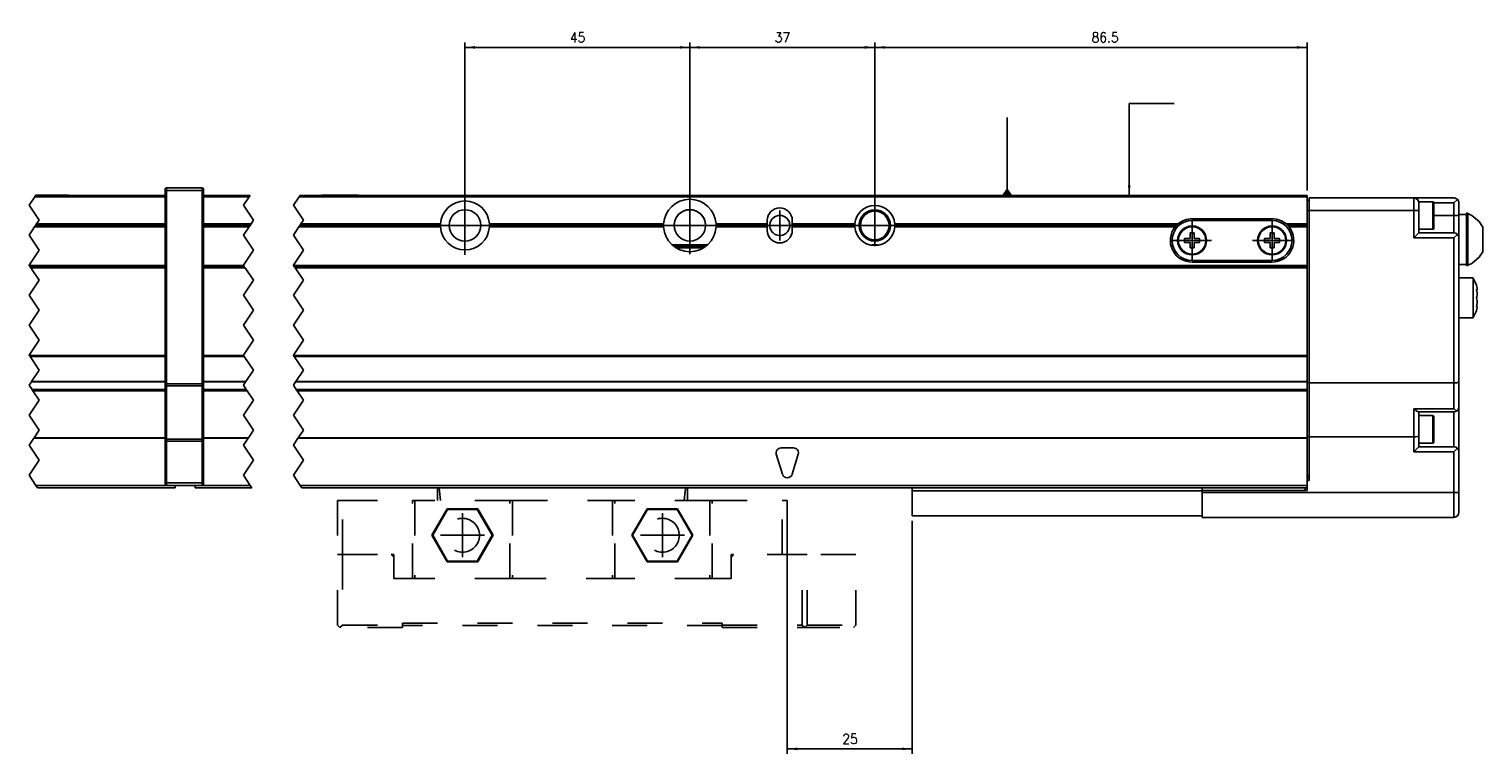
# Model space of a CAD drawing. Header units: inches. Extents: x -381 to 9045, y -418 to 176.
# Tile 11 of 31: x 126 to 417, y -197 to -52. Entities that reach past the tile are written whole.
import ezdxf

# ---------------------------------------------------------------- set-up
doc = ezdxf.new("R2010")
doc.units = ezdxf.units.IN
doc.linetypes.add('DASHED', pattern=[15, 7, -8])
doc.linetypes.add('DOT_CENTER', pattern=[14, 12, -1, 0, -1])
doc.layers.add('1', color=7, linetype='Continuous')
doc.styles.add('CONVERTER_12', font='txt.shx', dxfattribs={"width": 0.9})
doc.dimstyles.new('ME10_DIM_24', dxfattribs={"dimtxt": 2, "dimasz": 2, "dimexe": 1, "dimexo": 1, "dimgap": 1, "dimtad": 1, "dimdsep": 46, "dimtxsty": 'CONVERTER_12', "dimsah": 1, "dimcen": 0.09, "dimclrd": 2, "dimclre": 2, "dimclrt": 2, "dimadec": 0, "dimazin": 0, "dimtfac": 1, "dimtdec": 4, "dimtix": 1, "dimtmove": 0, "dimatfit": 3, "dimfxl": 1, "dimtolj": 1, "dimtzin": 0, "dimarcsym": 0})
doc.dimstyles.new('ME10_DIM_25', dxfattribs={"dimtxt": 2, "dimasz": 2, "dimexe": 1, "dimexo": 1, "dimgap": 1, "dimtad": 1, "dimdsep": 46, "dimtxsty": 'CONVERTER_12', "dimsah": 1, "dimcen": 0.09, "dimclrd": 2, "dimclre": 2, "dimclrt": 2, "dimadec": 0, "dimazin": 0, "dimtfac": 1, "dimtdec": 4, "dimtix": 1, "dimtmove": 0, "dimatfit": 3, "dimfxl": 1, "dimtolj": 1, "dimtzin": 0, "dimarcsym": 0})
doc.dimstyles.new('ME10_DIM_26', dxfattribs={"dimtxt": 2, "dimasz": 2, "dimexe": 1, "dimexo": 1, "dimgap": 1, "dimtad": 1, "dimdsep": 46, "dimtxsty": 'CONVERTER_12', "dimsah": 1, "dimcen": 0.09, "dimclrd": 2, "dimclre": 2, "dimclrt": 2, "dimadec": 0, "dimazin": 0, "dimtfac": 1, "dimtdec": 4, "dimtix": 1, "dimtmove": 0, "dimatfit": 3, "dimfxl": 1, "dimtolj": 1, "dimtzin": 0, "dimarcsym": 0})
doc.dimstyles.new('ME10_DIM_44', dxfattribs={"dimtxt": 2, "dimasz": 2, "dimexe": 1, "dimexo": 1, "dimgap": 1, "dimtad": 1, "dimdsep": 46, "dimtxsty": 'CONVERTER_12', "dimsah": 1, "dimcen": 0.09, "dimclrd": 2, "dimclre": 2, "dimclrt": 2, "dimadec": 0, "dimazin": 0, "dimtfac": 1, "dimtdec": 4, "dimtix": 1, "dimtmove": 0, "dimatfit": 3, "dimfxl": 1, "dimtolj": 1, "dimtzin": 0, "dimarcsym": 0})
doc.dimstyles.get("Standard").update_dxf_attribs({"dimtxt": 0.18, "dimasz": 0.18, "dimexe": 0.18, "dimexo": 0.0625, "dimgap": 0.09, "dimtad": 0, "dimtih": 1, "dimtoh": 1, "dimdec": 4, "dimzin": 0, "dimdsep": 46, "dimtxsty": 'Standard', "dimcen": 0.09, "dimadec": 0, "dimazin": 0, "dimtfac": 1, "dimtdec": 4, "dimtofl": 0, "dimtmove": 0, "dimatfit": 3, "dimfxl": 1, "dimtolj": 1, "dimtzin": 0, "dimarcsym": 0})

# ---------------------------------------------------------------- blocks, each defined once
blk = doc.blocks.new('Modulos_intermedio__FL-14__2_2_2__8', base_point=(126.1, -144.03))
at = {"color": 7, "linetype": 'Continuous'}
for p, q in [((153.31, -84.28), (153.32, -84.21)), ((153.31, -84.28), (153.31, -84.53)), ((153.32, -84.18), (153.35, -84.14)), ((153.32, -84.21), (153.32, -84.18)), ((153.35, -84.14), (153.38, -84.1)), ((153.38, -84.1), (153.42, -84.07)), ((153.42, -84.07), (153.46, -84.04)), ((153.46, -84.04), (153.49, -84.04)), ((153.49, -84.04), (153.56, -84.03)), ((153.56, -84.03), (160.76, -84.03)), ((153.56, -84.03), (153.56, -84.53)), ((160.83, -84.04), (160.76, -84.03)), ((160.76, -84.03), (160.76, -84.53)), ((160.85, -84.04), (160.83, -84.04)), ((160.89, -84.07), (160.85, -84.04)), ((160.93, -84.1), (160.89, -84.07)), ((160.97, -84.14), (160.93, -84.1)), ((160.99, -84.18), (160.97, -84.14)), ((161, -84.21), (160.99, -84.18)), ((161.01, -84.28), (161, -84.21)), ((161.01, -84.28), (161.01, -84.53)), ((127.25, -85.78), (153.31, -85.78)), ((127.41, -85.53), (153.31, -85.53)), ((127.45, -85.48), (130.31, -85.48)), ((130.31, -85.48), (134.01, -85.48)), ((134.06, -85.53), (134.01, -85.48)), ((153.31, -84.53), (153.56, -84.53)), ((153.31, -84.53), (153.31, -123.21)), ((160.76, -84.53), (153.56, -84.53)), ((153.56, -84.53), (153.56, -123.21)), ((161.01, -84.53), (160.76, -84.53)), ((160.76, -84.53), (160.76, -123.21)), ((161.01, -84.53), (161.01, -123.21)), ((153.31, -91.83), (127.21, -91.83)), ((153.31, -91.53), (127.41, -91.53)), ((153.31, -91.23), (127.61, -91.23)), ((126.11, -99.53), (153.31, -99.53)), ((126.28, -99.78), (153.31, -99.78)), ((153.31, -100.03), (126.45, -100.03)), ((126.11, -117.53), (153.31, -117.53)), ((126.28, -117.78), (153.31, -117.78)), ((126.55, -122.82), (153.31, -122.82)), ((126.61, -122.73), (153.31, -122.73)), ((126.68, -124.37), (153.31, -124.37)), ((126.78, -124.53), (153.31, -124.53)), ((126.86, -124.65), (153.31, -124.65)), ((153.31, -123.21), (153.56, -123.21)), ((153.31, -123.21), (153.31, -123.52)), ((153.31, -123.52), (153.32, -123.54)), ((153.31, -123.52), (153.31, -134.19)), ((153.32, -123.54), (153.35, -123.57)), ((153.35, -123.57), (153.38, -123.59)), ((153.38, -123.59), (153.42, -123.6)), ((153.42, -123.6), (153.46, -123.61)), ((153.46, -123.61), (153.49, -123.61)), ((153.49, -123.61), (153.56, -123.62)), ((153.56, -123.21), (153.56, -123.62)), ((153.56, -123.21), (160.76, -123.21)), ((153.56, -123.62), (160.76, -123.62)), ((153.56, -123.62), (153.56, -134.3)), ((161.01, -123.21), (160.76, -123.21)), ((160.76, -123.21), (160.76, -123.62)), ((160.83, -123.61), (160.76, -123.62)), ((160.76, -123.62), (160.76, -134.3)), ((160.85, -123.61), (160.83, -123.61)), ((160.89, -123.6), (160.85, -123.61)), ((160.93, -123.59), (160.89, -123.6)), ((160.97, -123.57), (160.93, -123.59)), ((161, -123.54), (160.97, -123.57)), ((161.01, -123.52), (161, -123.54)), ((161.01, -123.21), (161.01, -123.52)), ((161.01, -123.52), (161.01, -134.19)), ((153.31, -134.11), (127.02, -134.11)), ((153.31, -134.02), (127.08, -134.02)), ((153.31, -134.19), (153.31, -134.71)), ((153.31, -134.19), (153.32, -134.22)), ((153.31, -134.71), (153.31, -143.03)), ((153.31, -134.71), (153.56, -134.71)), ((153.32, -134.22), (153.35, -134.25)), ((153.35, -134.25), (153.38, -134.27)), ((153.38, -134.27), (153.42, -134.28)), ((153.42, -134.28), (153.46, -134.29)), ((153.46, -134.29), (153.49, -134.29)), ((153.49, -134.29), (153.56, -134.3)), ((153.56, -134.3), (153.56, -134.71)), ((160.76, -134.3), (153.56, -134.3)), ((153.56, -134.71), (153.56, -143.03)), ((160.76, -134.71), (153.56, -134.71)), ((160.83, -134.29), (160.76, -134.3)), ((160.76, -134.3), (160.76, -134.71)), ((160.76, -134.71), (160.76, -143.03)), ((161.01, -134.71), (160.76, -134.71)), ((160.85, -134.29), (160.83, -134.29)), ((160.89, -134.28), (160.85, -134.29)), ((160.93, -134.27), (160.89, -134.28)), ((160.97, -134.25), (160.93, -134.27)), ((161, -134.22), (160.97, -134.25)), ((161.01, -134.19), (161, -134.22)), ((161.01, -134.19), (161.01, -134.71)), ((161.01, -134.71), (161.01, -143.03)), ((127.45, -143.53), (153.56, -143.53)), ((127.78, -144.03), (155.31, -144.03)), ((153.31, -143.03), (153.31, -143.28)), ((153.31, -143.03), (153.56, -143.03)), ((153.31, -143.28), (153.32, -143.34)), ((153.32, -143.34), (153.32, -143.37)), ((153.32, -143.37), (153.35, -143.41)), ((153.35, -143.41), (153.38, -143.45)), ((153.38, -143.45), (153.42, -143.49)), ((153.42, -143.49), (153.46, -143.51)), ((153.46, -143.51), (153.49, -143.52)), ((153.49, -143.52), (153.56, -143.53)), ((153.56, -143.03), (153.56, -143.53)), ((153.56, -143.03), (160.76, -143.03)), ((153.56, -143.53), (160.76, -143.53)), ((155.31, -143.53), (155.31, -144.03)), ((161.01, -143.03), (160.76, -143.03)), ((160.76, -143.03), (160.76, -143.53)), ((160.83, -143.52), (160.76, -143.53)), ((160.85, -143.51), (160.83, -143.52)), ((160.89, -143.49), (160.85, -143.51)), ((160.93, -143.45), (160.89, -143.49)), ((160.97, -143.41), (160.93, -143.45)), ((160.99, -143.37), (160.97, -143.41)), ((161, -143.34), (160.99, -143.37)), ((161.01, -143.28), (161, -143.34)), ((161.01, -143.03), (161.01, -143.28))]:
    blk.add_line(p, q, dxfattribs=at)
at = {"color": 2, "linetype": 'DOT_CENTER'}
for p, q in [((127.25, -85.78), (126.1, -87.5)), ((127.41, -85.53), (127.25, -85.78)), ((127.41, -85.53), (127.45, -85.48)), ((126.1, -87.5), (128.1, -90.5)), ((127.21, -91.83), (126.1, -93.5)), ((127.21, -91.83), (127.41, -91.53)), ((127.41, -91.53), (127.61, -91.23)), ((128.1, -90.5), (127.61, -91.23)), ((126.1, -93.5), (128.1, -96.5)), ((128.1, -96.5), (126.1, -99.5)), ((126.1, -99.5), (126.11, -99.53)), ((126.11, -99.53), (126.28, -99.78)), ((126.45, -100.03), (126.28, -99.78)), ((126.45, -100.03), (128.1, -102.5)), ((128.1, -102.5), (126.1, -105.5)), ((126.1, -105.5), (128.1, -108.5)), ((128.1, -108.5), (126.1, -111.5)), ((126.1, -111.5), (128.1, -114.5)), ((128.1, -114.5), (126.1, -117.5)), ((126.1, -117.5), (126.11, -117.53)), ((126.11, -117.53), (126.28, -117.78)), ((126.28, -117.78), (128.1, -120.5)), ((128.1, -120.5), (126.61, -122.73)), ((126.55, -122.82), (126.1, -123.5)), ((126.1, -123.5), (126.68, -124.37)), ((126.61, -122.73), (126.55, -122.82)), ((126.68, -124.37), (126.78, -124.53)), ((126.8, -124.56), (126.78, -124.53)), ((126.86, -124.65), (126.8, -124.56)), ((126.86, -124.65), (128.1, -126.5)), ((128.1, -126.5), (126.1, -129.5)), ((126.1, -129.5), (128.1, -132.5)), ((128.1, -132.5), (127.08, -134.02)), ((127.02, -134.11), (126.1, -135.5)), ((126.1, -135.5), (128.1, -138.5)), ((127.02, -134.11), (127.08, -134.02)), ((128.1, -138.5), (126.1, -141.5)), ((126.1, -141.5), (127.45, -143.53)), ((127.45, -143.53), (127.78, -144.03))]:
    blk.add_line(p, q, dxfattribs=at)
blk = doc.blocks.new('Modulo_der__10-ET___10', base_point=(159.31, -149.93))
at = {"color": 7, "linetype": 'Continuous'}
for p, q in [((161.01, -85.53), (170.3, -85.53)), ((161.01, -85.78), (170.13, -85.78)), ((180.13, -85.78), (381.81, -85.78)), ((180.3, -85.53), (381.81, -85.53)), ((184.56, -85.53), (184.61, -85.48)), ((184.61, -85.48), (192.01, -85.48)), ((192.06, -85.53), (192.01, -85.48)), ((381.81, -85.53), (381.81, -85.78)), ((381.81, -91.23), (381.81, -85.78)), ((381.81, -86.53), (382.21, -86.53)), ((382.21, -86.03), (403.21, -86.03)), ((382.21, -88.53), (382.21, -86.03)), ((403.21, -88.53), (403.21, -86.03)), ((403.21, -86.03), (411.21, -86.03)), ((404.21, -86.78), (407.01, -86.78)), ((404.21, -86.78), (404.21, -87.03)), ((404.21, -88.53), (404.21, -87.03)), ((407.01, -86.78), (407.07, -86.79)), ((407.01, -86.78), (407.01, -92.28)), ((407.07, -86.79), (407.18, -86.88)), ((407.18, -86.88), (407.21, -87.17)), ((407.19, -87.03), (411.21, -87.03)), ((407.21, -87.17), (407.21, -92.08)), ((411.41, -86.05), (411.21, -86.03)), ((411.21, -87.03), (411.91, -86.32)), ((411.21, -87.03), (411.21, -89.53)), ((411.59, -86.1), (411.41, -86.05)), ((411.61, -86.11), (411.59, -86.1)), ((411.79, -86.22), (411.61, -86.11)), ((411.91, -86.32), (411.79, -86.22)), ((411.91, -86.32), (411.95, -86.36)), ((411.95, -86.36), (412.07, -86.53)), ((412.07, -86.53), (412.13, -86.65)), ((412.13, -86.65), (412.16, -86.72)), ((412.16, -86.72), (412.2, -86.92)), ((412.2, -86.92), (412.21, -87.03)), ((412.21, -87.03), (412.21, -89.53)), ((210.58, -89.95), (210.58, -89.96)), ((216.04, -89.96), (216.03, -89.95)), ((358.81, -90.18), (374.81, -90.18)), ((381.81, -88.53), (382.21, -88.53)), ((382.21, -88.53), (403.21, -88.53)), ((382.21, -123.03), (382.21, -88.53)), ((404.21, -88.53), (403.21, -88.53)), ((403.21, -94.03), (403.21, -88.53)), ((404.21, -93.03), (404.21, -88.53)), ((407.21, -89.53), (411.21, -89.53)), ((411.21, -89.53), (412.21, -89.53)), ((411.21, -89.53), (411.21, -93.03)), ((413.71, -89.32), (412.21, -89.32)), ((412.21, -89.53), (412.21, -94.03)), ((413.71, -89.07), (413.96, -89.07)), ((413.71, -96.12), (413.71, -89.07)), ((413.96, -89.07), (413.96, -89.15)), ((413.96, -96.12), (413.96, -89.07)), ((413.96, -89.15), (414.79, -89.54)), ((414.79, -89.54), (416.28, -90.77)), ((170.5, -91.23), (161.01, -91.23)), ((170.3, -91.53), (161.01, -91.53)), ((170.1, -91.83), (161.01, -91.83)), ((180.1, -91.83), (208.42, -91.83)), ((208.41, -91.53), (180.3, -91.53)), ((180.5, -91.23), (208.42, -91.23)), ((208.41, -91.53), (208.42, -91.23)), ((208.42, -91.83), (208.41, -91.53)), ((253.07, -91.23), (218.2, -91.23)), ((218.2, -91.23), (218.21, -91.53)), ((218.21, -91.53), (218.2, -91.83)), ((218.2, -91.83), (253.07, -91.83)), ((253.06, -91.53), (218.21, -91.53)), ((253.06, -91.53), (253.07, -91.23)), ((253.07, -91.83), (253.06, -91.53)), ((263.55, -91.23), (263.56, -91.53)), ((273.81, -91.23), (263.55, -91.23)), ((263.56, -91.53), (263.55, -91.83)), ((263.55, -91.83), (273.81, -91.83)), ((273.81, -91.53), (263.56, -91.53)), ((273.81, -91.23), (273.81, -90.53)), ((273.81, -91.53), (273.81, -91.23)), ((273.81, -91.83), (273.81, -91.53)), ((273.81, -92.53), (273.81, -91.83)), ((278.81, -90.53), (278.81, -91.23)), ((278.81, -91.23), (278.81, -91.53)), ((291.32, -91.23), (278.81, -91.23)), ((278.81, -91.53), (278.81, -91.83)), ((291.31, -91.53), (278.81, -91.53)), ((278.81, -91.83), (278.81, -92.53)), ((278.81, -91.83), (291.32, -91.83)), ((291.31, -91.53), (291.32, -91.23)), ((291.32, -91.83), (291.31, -91.53)), ((299.3, -91.23), (299.31, -91.53)), ((299.3, -91.23), (355.98, -91.23)), ((299.3, -91.28), (299.3, -91.77)), ((299.31, -91.53), (299.3, -91.83)), ((299.3, -91.83), (355.4, -91.83)), ((299.31, -91.53), (355.66, -91.53)), ((355.4, -91.83), (355.47, -91.73)), ((355.47, -91.73), (355.66, -91.53)), ((355.66, -91.53), (355.98, -91.23)), ((355.98, -91.23), (356.02, -91.23)), ((355.98, -91.23), (356.18, -91.23)), ((356.11, -91.23), (355.98, -91.23)), ((356.02, -91.23), (356.69, -91.23)), ((358.41, -93.03), (358.41, -94.13)), ((359.21, -93.03), (358.41, -93.03)), ((358.81, -90.53), (374.81, -90.53)), ((359.21, -94.13), (359.21, -93.03)), ((374.41, -93.03), (374.41, -94.13)), ((375.21, -93.03), (374.41, -93.03)), ((375.21, -94.13), (375.21, -93.03)), ((377.64, -91.23), (381.81, -91.23)), ((377.64, -91.23), (377.95, -91.53)), ((377.95, -91.53), (378.14, -91.73)), ((377.95, -91.53), (381.81, -91.53)), ((378.14, -91.73), (378.22, -91.83)), ((378.22, -91.83), (381.81, -91.83)), ((381.81, -91.53), (381.81, -91.23)), ((381.81, -91.83), (381.81, -91.53)), ((381.81, -99.53), (381.81, -91.83)), ((404.21, -93.03), (403.21, -94.03)), ((407.01, -92.28), (404.21, -92.28)), ((411.21, -93.03), (404.21, -93.03)), ((407.01, -92.28), (407.07, -92.27)), ((407.07, -92.27), (407.18, -92.18)), ((407.18, -92.18), (407.21, -92.08)), ((411.21, -93.03), (411.59, -93.1)), ((416.28, -90.77), (417.01, -91.86)), ((417.01, -94.32), (417.01, -91.86)), ((216.03, -93.1), (216.04, -93.09)), ((254.83, -95.43), (261.78, -95.43)), ((261.78, -95.43), (254.83, -95.43)), ((255.24, -95.73), (261.37, -95.73)), ((295.87, -95.43), (294.74, -95.43)), ((295.85, -95.43), (294.76, -95.43)), ((358.41, -94.13), (357.31, -94.13)), ((357.31, -94.13), (357.31, -94.93)), ((357.31, -94.93), (358.41, -94.93)), ((358.41, -94.93), (358.41, -96.03)), ((360.31, -94.13), (359.21, -94.13)), ((359.21, -96.03), (359.21, -94.93)), ((359.21, -94.93), (360.31, -94.93)), ((360.31, -94.93), (360.31, -94.13)), ((373.31, -94.13), (373.31, -94.93)), ((374.41, -94.13), (373.31, -94.13)), ((373.31, -94.93), (374.41, -94.93)), ((374.41, -94.93), (374.41, -96.03)), ((376.31, -94.13), (375.21, -94.13)), ((375.21, -94.93), (376.31, -94.93)), ((375.21, -96.03), (375.21, -94.93)), ((376.31, -94.93), (376.31, -94.13)), ((411.21, -94.03), (403.21, -94.03)), ((411.91, -93.32), (411.21, -94.03)), ((411.21, -123.03), (411.21, -94.03)), ((411.59, -93.1), (411.91, -93.32)), ((411.91, -93.32), (411.95, -93.36)), ((411.95, -93.36), (412.07, -93.53)), ((412.07, -93.53), (412.13, -93.65)), ((412.13, -93.65), (412.16, -93.72)), ((412.16, -93.72), (412.2, -93.92)), ((412.2, -93.92), (412.21, -94.03)), ((412.21, -122.84), (412.21, -94.03)), ((417.01, -96.79), (417.01, -94.32)), ((255.72, -96), (260.89, -96)), ((358.41, -96.03), (359.21, -96.03)), ((374.81, -98.53), (358.81, -98.53)), ((374.81, -98.88), (358.81, -98.88)), ((374.41, -96.03), (375.21, -96.03)), ((413.71, -99.57), (413.71, -96.12)), ((413.96, -99.49), (413.96, -96.12)), ((416.28, -97.87), (414.79, -99.11)), ((417.01, -96.79), (416.28, -97.87)), ((161.01, -99.53), (169, -99.53)), ((161.01, -99.78), (169.16, -99.78)), ((169.33, -100.03), (161.01, -100.03)), ((179, -99.53), (381.81, -99.53)), ((179.16, -99.78), (381.81, -99.78)), ((381.81, -100.03), (179.33, -100.03)), ((381.81, -99.53), (381.81, -99.78)), ((381.81, -99.78), (381.81, -100.03)), ((381.81, -100.03), (381.81, -117.53)), ((413.71, -99.32), (412.21, -99.32)), ((413.71, -99.57), (413.96, -99.57)), ((414.79, -99.11), (413.96, -99.49)), ((413.96, -99.57), (413.96, -99.49)), ((415.03, -102.03), (412.21, -102.03)), ((415.03, -102.09), (415.03, -102.03)), ((415.03, -102.03), (415.03, -102.09)), ((415.62, -103.33), (415.03, -102.09)), ((415.03, -102.09), (415.03, -104.66)), ((415.03, -104.66), (415.03, -110.03)), ((415.71, -103.53), (415.62, -103.33)), ((415.8, -103.84), (415.71, -103.53)), ((415.71, -104.26), (415.8, -104.33)), ((415.79, -104.59), (415.71, -104.26)), ((415.72, -104.33), (415.81, -104.33)), ((415.72, -104.33), (415.79, -104.59)), ((415.79, -104.59), (415.8, -104.64)), ((415.8, -104.64), (415.79, -104.59)), ((415.81, -103.89), (415.8, -103.84)), ((415.8, -104.33), (415.81, -104.33)), ((415.8, -104.64), (415.81, -104.7)), ((415.81, -104.7), (415.8, -104.64)), ((415.83, -103.96), (415.81, -103.89)), ((415.81, -104.33), (415.86, -104.21)), ((415.81, -104.7), (415.85, -105.03)), ((415.85, -105.03), (415.81, -104.7)), ((415.85, -104.09), (415.83, -103.96)), ((415.86, -104.21), (415.85, -104.09)), ((415.8, -105.81), (415.71, -106.03)), ((415.71, -106.03), (415.8, -105.81)), ((415.8, -106.25), (415.71, -106.03)), ((415.71, -106.03), (415.8, -106.25)), ((415.71, -107.8), (415.79, -107.47)), ((415.79, -107.47), (415.72, -107.73)), ((415.79, -107.47), (415.8, -107.42)), ((415.8, -107.42), (415.79, -107.47)), ((415.81, -105.76), (415.8, -105.81)), ((415.8, -105.81), (415.81, -105.76)), ((415.81, -106.29), (415.8, -106.25)), ((415.8, -106.25), (415.81, -106.29)), ((415.8, -107.42), (415.81, -107.35)), ((415.81, -107.35), (415.8, -107.42)), ((415.85, -105.51), (415.81, -105.76)), ((415.81, -105.76), (415.85, -105.51)), ((415.85, -106.55), (415.81, -106.29)), ((415.81, -106.29), (415.85, -106.55)), ((415.81, -107.35), (415.85, -107.03)), ((415.85, -107.03), (415.81, -107.35)), ((415.85, -105.03), (415.86, -105.28)), ((415.86, -105.28), (415.85, -105.03)), ((415.86, -105.36), (415.85, -105.51)), ((415.85, -105.51), (415.86, -105.36)), ((415.86, -106.7), (415.85, -106.55)), ((415.85, -106.55), (415.86, -106.7)), ((415.85, -107.03), (415.86, -106.78)), ((415.86, -106.78), (415.85, -107.03)), ((415.86, -105.28), (415.86, -105.36)), ((415.86, -105.36), (415.86, -105.28)), ((415.86, -106.78), (415.86, -106.7)), ((415.86, -106.7), (415.86, -106.78)), ((415.03, -110.03), (412.21, -110.03)), ((415.62, -108.72), (415.03, -109.97)), ((415.71, -108.53), (415.62, -108.72)), ((415.8, -107.73), (415.71, -107.8)), ((415.71, -108.53), (415.8, -108.22)), ((415.72, -107.73), (415.81, -107.73)), ((415.81, -107.73), (415.8, -107.73)), ((415.8, -108.22), (415.81, -108.17)), ((415.86, -107.84), (415.81, -107.73)), ((415.81, -108.17), (415.83, -108.09)), ((415.83, -108.09), (415.85, -107.96)), ((415.85, -107.96), (415.86, -107.84)), ((161.01, -117.53), (169, -117.53)), ((161.01, -117.78), (169.16, -117.78)), ((179, -117.53), (381.81, -117.53)), ((179.16, -117.78), (381.81, -117.78)), ((381.81, -117.53), (381.81, -117.78)), ((381.81, -117.78), (381.81, -122.73)), ((161.01, -122.73), (169.49, -122.73)), ((161.01, -122.82), (169.43, -122.82)), ((161.01, -124.37), (169.56, -124.37)), ((161.01, -124.53), (169.66, -124.53)), ((161.01, -124.65), (169.75, -124.65)), ((179.43, -122.82), (381.81, -122.82)), ((179.49, -122.73), (381.81, -122.73)), ((179.56, -124.37), (381.81, -124.37)), ((381.81, -124.54), (179.67, -124.54)), ((179.75, -124.65), (381.81, -124.65)), ((381.81, -122.73), (381.81, -122.82)), ((381.81, -122.82), (381.81, -124.37)), ((381.81, -122.93), (382.21, -122.93)), ((381.81, -124.37), (381.81, -124.54)), ((381.81, -124.65), (381.81, -124.54)), ((381.81, -124.65), (381.81, -134.02)), ((382.21, -123.03), (411.21, -123.03)), ((382.21, -123.03), (382.21, -133.83)), ((411.41, -123.02), (411.21, -123.03)), ((411.21, -128.19), (411.21, -123.03)), ((411.59, -123.01), (411.41, -123.02)), ((411.61, -123.01), (411.59, -123.01)), ((411.79, -122.99), (411.61, -123.01)), ((411.91, -122.97), (411.79, -122.99)), ((411.95, -122.97), (411.91, -122.97)), ((412.07, -122.93), (411.95, -122.97)), ((412.13, -122.91), (412.07, -122.93)), ((412.16, -122.9), (412.13, -122.91)), ((412.2, -122.86), (412.16, -122.9)), ((412.21, -122.84), (412.2, -122.86)), ((412.21, -127.83), (412.21, -122.84)), ((412.13, -128.21), (412.21, -127.83)), ((412.21, -127.84), (412.19, -128)), ((412.21, -127.84), (412.21, -136.83)), ((403.21, -133.83), (403.21, -128.19)), ((411.21, -128.19), (403.21, -128.19)), ((403.21, -128.19), (403.23, -128.21)), ((403.23, -128.21), (403.59, -128.52)), ((403.59, -128.52), (403.61, -128.53)), ((403.61, -128.53), (403.91, -128.74)), ((403.91, -128.74), (403.93, -128.75)), ((403.93, -128.75), (404.14, -128.83)), ((411.21, -128.83), (404.14, -128.83)), ((404.21, -133.64), (404.21, -128.83)), ((407.01, -129.58), (404.21, -129.58)), ((407.07, -129.59), (407.01, -129.58)), ((407.01, -129.58), (407.01, -135.08)), ((407.18, -129.68), (407.07, -129.59)), ((407.21, -129.97), (407.18, -129.68)), ((407.21, -129.97), (407.21, -134.88)), ((411.21, -128.19), (411.23, -128.21)), ((411.59, -128.75), (411.21, -128.83)), ((411.21, -128.83), (411.21, -135.83)), ((411.23, -128.21), (411.59, -128.52)), ((411.59, -128.52), (411.61, -128.53)), ((411.77, -128.65), (411.59, -128.75)), ((411.61, -128.53), (411.77, -128.65)), ((411.77, -128.65), (411.91, -128.53)), ((411.91, -128.53), (412.13, -128.21)), ((382.21, -133.73), (381.81, -133.73)), ((403.59, -133.81), (403.21, -133.83)), ((403.91, -133.77), (403.59, -133.81)), ((404.13, -133.71), (403.91, -133.77)), ((404.21, -133.64), (404.13, -133.71)), ((404.21, -135.83), (404.21, -133.64)), ((169.97, -134.02), (161.01, -134.02)), ((169.9, -134.11), (161.01, -134.11)), ((381.81, -134.11), (179.9, -134.11)), ((381.81, -134.02), (179.97, -134.02)), ((276.56, -136.03), (279.06, -136.03)), ((381.81, -134.02), (381.81, -134.11)), ((381.81, -134.11), (381.81, -142.53)), ((403.21, -133.83), (382.21, -133.83)), ((382.21, -133.83), (382.21, -142.53)), ((403.21, -136.83), (403.21, -133.83)), ((404.21, -135.83), (403.21, -136.83)), ((407.01, -135.08), (404.21, -135.08)), ((404.21, -135.83), (411.21, -135.83)), ((407.01, -135.08), (407.07, -135.07)), ((407.07, -135.07), (407.18, -134.98)), ((407.18, -134.98), (407.21, -134.88)), ((411.59, -135.9), (411.21, -135.83)), ((411.21, -136.83), (411.91, -136.12)), ((411.91, -136.12), (411.59, -135.9)), ((412.13, -136.45), (411.91, -136.12)), ((412.21, -136.83), (412.13, -136.45)), ((276.85, -141.32), (275.6, -137.32)), ((280.01, -137.32), (278.76, -141.32)), ((403.21, -136.83), (411.21, -136.83)), ((411.21, -136.83), (411.21, -144.93)), ((412.21, -136.83), (412.21, -144.93)), ((382.21, -141.53), (381.81, -141.53)), ((382.21, -142.03), (381.81, -142.03)), ((381.81, -142.53), (381.81, -144.53)), ((382.21, -142.53), (381.81, -142.53)), ((159.31, -143.53), (159.31, -144.03)), ((159.31, -144.03), (170.66, -144.03)), ((160.76, -143.53), (170.33, -143.53)), ((180.33, -143.53), (381.81, -143.53)), ((302.81, -144.03), (180.66, -144.03)), ((302.81, -144.63), (302.81, -144.03)), ((302.81, -144.03), (360.81, -144.03)), ((302.81, -144.63), (302.81, -149.63)), ((360.81, -144.63), (302.81, -144.63)), ((381.81, -144.03), (360.81, -144.03)), ((360.81, -144.03), (360.81, -144.53)), ((360.81, -144.93), (360.81, -144.53)), ((360.81, -144.53), (381.81, -144.53)), ((360.81, -144.93), (360.81, -149.93)), ((411.21, -144.93), (360.81, -144.93)), ((381.41, -144.03), (381.41, -144.53)), ((411.21, -144.93), (411.21, -149.93)), ((411.21, -144.93), (412.21, -144.93)), ((412.21, -144.93), (412.21, -148.93)), ((302.81, -149.63), (360.81, -149.63)), ((411.21, -149.93), (360.81, -149.93))]:
    blk.add_line(p, q, dxfattribs=at)
at = {"color": 2, "linetype": 'DOT_CENTER'}
for p, q in [((168.98, -87.5), (170.13, -85.78)), ((170.13, -85.78), (170.3, -85.53)), ((180.13, -85.78), (178.98, -87.5)), ((180.3, -85.53), (180.13, -85.78)), ((170.98, -90.5), (168.98, -87.5)), ((178.98, -87.5), (180.98, -90.5)), ((168.98, -93.5), (170.1, -91.83)), ((170.1, -91.83), (170.3, -91.53)), ((170.3, -91.53), (170.5, -91.23)), ((170.5, -91.23), (170.98, -90.5)), ((180.1, -91.83), (178.98, -93.5)), ((180.3, -91.53), (180.1, -91.83)), ((180.5, -91.23), (180.3, -91.53)), ((180.98, -90.5), (180.5, -91.23)), ((170.98, -96.5), (168.98, -93.5)), ((178.98, -93.5), (180.98, -96.5)), ((168.98, -99.5), (170.98, -96.5)), ((180.98, -96.5), (178.98, -99.5)), ((169, -99.53), (168.98, -99.5)), ((169.16, -99.78), (169, -99.53)), ((169.16, -99.78), (169.33, -100.03)), ((170.98, -102.5), (169.33, -100.03)), ((178.98, -99.5), (179, -99.53)), ((179, -99.53), (179.16, -99.78)), ((179.33, -100.03), (179.16, -99.78)), ((179.33, -100.03), (180.98, -102.5)), ((168.98, -105.5), (170.98, -102.5)), ((180.98, -102.5), (178.98, -105.5)), ((170.98, -108.5), (168.98, -105.5)), ((178.98, -105.5), (180.98, -108.5)), ((168.98, -111.5), (170.98, -108.5)), ((180.98, -108.5), (178.98, -111.5)), ((170.98, -114.5), (168.98, -111.5)), ((178.98, -111.5), (180.98, -114.5)), ((168.98, -117.5), (170.98, -114.5)), ((180.98, -114.5), (178.98, -117.5)), ((169, -117.53), (168.98, -117.5)), ((169.16, -117.78), (169, -117.53)), ((170.98, -120.5), (169.16, -117.78)), ((178.98, -117.5), (179, -117.53)), ((179, -117.53), (179.16, -117.78)), ((179.16, -117.78), (180.98, -120.5)), ((169.49, -122.73), (170.98, -120.5)), ((180.98, -120.5), (179.49, -122.73)), ((168.98, -123.5), (169.43, -122.82)), ((169.56, -124.37), (168.98, -123.5)), ((169.43, -122.82), (169.49, -122.73)), ((169.66, -124.53), (169.56, -124.37)), ((169.65, -124.51), (169.66, -124.53)), ((169.66, -124.53), (169.75, -124.65)), ((170.98, -126.5), (169.75, -124.65)), ((179.43, -122.82), (178.98, -123.5)), ((178.98, -123.5), (179.56, -124.37)), ((179.49, -122.73), (179.43, -122.82)), ((179.56, -124.37), (179.67, -124.54)), ((179.75, -124.65), (179.67, -124.54)), ((179.75, -124.65), (180.98, -126.5)), ((168.98, -129.5), (170.98, -126.5)), ((180.98, -126.5), (178.98, -129.5)), ((170.98, -132.5), (168.98, -129.5)), ((178.98, -129.5), (180.98, -132.5)), ((169.97, -134.02), (170.98, -132.5)), ((180.98, -132.5), (179.97, -134.02)), ((168.98, -135.5), (169.9, -134.11)), ((170.98, -138.5), (168.98, -135.5)), ((169.97, -134.02), (169.9, -134.11)), ((179.9, -134.11), (178.98, -135.5)), ((178.98, -135.5), (180.98, -138.5)), ((179.9, -134.11), (179.97, -134.02)), ((168.98, -141.5), (170.98, -138.5)), ((180.98, -138.5), (178.98, -141.5)), ((170.33, -143.53), (168.98, -141.5)), ((178.98, -141.5), (180.33, -143.53)), ((170.66, -144.03), (170.33, -143.53))]:
    blk.add_line(p, q, dxfattribs=at)
at = {"color": 2, "linetype": 'DASHED'}
blk.add_line((180.33, -143.53), (180.66, -144.03), dxfattribs=at)
at = {"color": 7, "linetype": 'Continuous'}
for centre, radius in [((213.31, -91.53), 3.15), ((258.31, -91.53), 3.15), ((295.31, -91.53), 2.87), ((358.81, -94.53), 2.9), ((358.81, -94.53), 2.75), ((374.81, -94.53), 2.9), ((374.81, -94.53), 2.75)]:
    blk.add_circle(centre, radius, dxfattribs=at)
for centre, radius, start, end in [((213.31, -91.53), 4.9, 3.5101, 176.4899), ((258.31, -91.53), 5.25, 3.2758, 176.7242), ((403.21, -87.03), 1, 0, 90), ((258.31, -91.53), 3.15, 5.9281, 174.0719), ((276.31, -90.53), 2.5, 0, 180), ((276.31, -91.53), 2, 299.9805, 270), ((276.31, -91.53), 2, 5.9568, 174.0432), ((295.31, -91.53), 4, 4.358, 175.642), ((295.31, -91.53), 3.12, 90, 270), ((295.31, -91.53), 3.13, 6.0338, 173.9662), ((295.31, -91.53), 2.88, 114.0015, 174.0005), ((295.31, -91.53), 2.88, 5.9999, 114.0009), ((295.31, -91.53), 3.12, 270, 90), ((358.81, -94.53), 4.35, 90, 130.6088), ((374.81, -94.53), 4.35, 49.3912, 90), ((213.31, -91.53), 4.9, 183.5101, 356.4899), ((258.31, -91.53), 5.25, 183.2758, 356.7242), ((276.31, -92.53), 2.5, 180, 0), ((295.31, -91.53), 4, 184.2445, 355.7555), ((358.81, -94.53), 4.35, 141.5932, 270), ((358.81, -94.53), 4, 90, 270), ((374.81, -94.53), 4, 270, 90), ((374.81, -94.53), 4.35, 270, 38.4068), ((276.31, -91.53), 2, 270, 299.9805), ((276.56, -137.03), 1, 90, 197.354), ((279.06, -137.03), 1, 342.646, 90), ((277.81, -141.03), 1, 197.354, 342.646), ((411.21, -148.93), 1, 270, 0)]:
    blk.add_arc(centre, radius, start, end, dxfattribs=at)
at = {"layer": '1', "color": 2, "linetype": 'DOT_CENTER'}
for p, q in [((213.31, -85.63), (213.31, -97.43)), ((258.31, -85.28), (258.31, -97.78)), ((213.31, -87.38), (213.31, -95.68)), ((258.31, -87.38), (258.31, -95.68)), ((276.31, -88.53), (276.31, -94.53)), ((295.31, -87.41), (295.31, -95.66)), ((219.21, -91.53), (207.41, -91.53)), ((217.46, -91.53), (209.16, -91.53)), ((264.56, -91.53), (252.06, -91.53)), ((262.46, -91.53), (254.16, -91.53)), ((279.31, -91.53), (273.31, -91.53)), ((299.43, -91.53), (291.18, -91.53)), ((358.81, -90.63), (358.81, -98.43)), ((374.81, -90.63), (374.81, -98.43)), ((362.71, -94.53), (354.91, -94.53)), ((378.71, -94.53), (370.91, -94.53))]:
    blk.add_line(p, q, dxfattribs=at)
blk = doc.blocks.new('CABEZA_2__13', base_point=(187.8, -171.97))
at = {"color": 2, "linetype": 'DASHED'}
for p, q in [((207.81, -144.67), (207.81, -144.03)), ((207.81, -146.53), (207.81, -144.67)), ((207.83, -144.03), (207.82, -144.03)), ((207.98, -144.04), (207.83, -144.03)), ((208, -144.03), (207.98, -144.04)), ((208.05, -144.03), (208, -144.03)), ((208.21, -144.67), (208.13, -144.03)), ((208.45, -146.53), (208.21, -144.67)), ((257.16, -146.53), (257.4, -144.67)), ((257.4, -144.67), (257.48, -144.03)), ((257.61, -144.03), (257.56, -144.03)), ((257.63, -144.04), (257.61, -144.03)), ((257.78, -144.03), (257.63, -144.04)), ((257.8, -144.03), (257.78, -144.03)), ((257.81, -144.67), (257.81, -144.03)), ((257.81, -146.53), (257.81, -144.67)), ((188.81, -146.53), (187.81, -146.53)), ((187.81, -146.53), (187.81, -157.37)), ((188.81, -146.53), (202.81, -146.53)), ((188.81, -157.37), (188.81, -146.53)), ((202.81, -162.17), (202.81, -146.53)), ((203.31, -146.53), (202.81, -146.53)), ((203.31, -146.53), (203.31, -162.17)), ((222.31, -146.53), (203.31, -146.53)), ((209.74, -148.22), (206.68, -153.52)), ((209.83, -148.37), (209.74, -148.22)), ((215.87, -148.22), (209.74, -148.22)), ((215.78, -148.37), (215.87, -148.22)), ((218.93, -153.52), (215.87, -148.22)), ((222.31, -162.17), (222.31, -146.53)), ((222.81, -146.53), (222.31, -146.53)), ((222.81, -146.53), (222.81, -162.17)), ((222.81, -146.53), (242.81, -146.53)), ((242.81, -146.53), (242.81, -162.17)), ((242.81, -146.53), (243.31, -146.53)), ((243.31, -162.17), (243.31, -146.53)), ((262.31, -146.53), (243.31, -146.53)), ((249.74, -148.22), (246.68, -153.52)), ((249.83, -148.37), (249.74, -148.22)), ((255.87, -148.22), (249.74, -148.22)), ((255.78, -148.37), (255.87, -148.22)), ((258.93, -153.52), (255.87, -148.22)), ((262.31, -146.53), (262.31, -162.17)), ((262.81, -146.53), (262.31, -146.53)), ((262.81, -162.17), (262.81, -146.53)), ((262.81, -146.53), (276.81, -146.53)), ((276.81, -157.37), (276.81, -146.53)), ((276.81, -146.53), (277.81, -146.53)), ((277.81, -146.53), (277.81, -157.37)), ((209.83, -148.37), (206.86, -153.52)), ((215.78, -148.37), (209.83, -148.37)), ((218.75, -153.52), (215.78, -148.37)), ((249.83, -148.37), (246.86, -153.52)), ((255.78, -148.37), (249.83, -148.37)), ((258.75, -153.52), (255.78, -148.37)), ((209.74, -158.83), (206.68, -153.52)), ((206.86, -153.52), (206.68, -153.52)), ((209.83, -158.67), (206.86, -153.52)), ((218.75, -153.52), (215.78, -158.67)), ((218.93, -153.52), (215.87, -158.83)), ((218.75, -153.52), (218.93, -153.52)), ((246.68, -153.52), (249.74, -158.83)), ((246.86, -153.52), (246.68, -153.52)), ((246.86, -153.52), (249.83, -158.67)), ((255.78, -158.67), (258.75, -153.52)), ((255.87, -158.83), (258.93, -153.52)), ((258.75, -153.52), (258.93, -153.52)), ((187.8, -171.47), (187.81, -157.37)), ((187.81, -157.37), (188.81, -157.37)), ((188.81, -157.37), (188.8, -171.47)), ((188.81, -157.37), (198.55, -157.37)), ((199.05, -157.87), (198.55, -157.37)), ((199.06, -157.37), (198.55, -157.37)), ((199.05, -162.17), (199.06, -157.37)), ((199.05, -157.87), (199.05, -162.17)), ((209.74, -158.83), (209.83, -158.67)), ((215.87, -158.83), (209.74, -158.83)), ((215.78, -158.67), (209.83, -158.67)), ((215.87, -158.83), (215.78, -158.67)), ((249.83, -158.67), (249.74, -158.83)), ((249.74, -158.83), (255.87, -158.83)), ((249.83, -158.67), (255.78, -158.67)), ((255.78, -158.67), (255.87, -158.83)), ((266.56, -157.37), (266.55, -157.87)), ((267.05, -157.37), (266.55, -157.87)), ((266.55, -157.87), (266.55, -162.17)), ((267.05, -157.37), (266.56, -157.37)), ((280.81, -157.37), (267.05, -157.37)), ((280.81, -171.47), (280.81, -157.37)), ((280.81, -157.37), (281.81, -157.37)), ((281.81, -171.47), (281.81, -157.37)), ((291.55, -157.37), (281.81, -157.37)), ((291.55, -171.47), (291.55, -157.37)), ((199.05, -162.17), (203.06, -162.17)), ((203.31, -162.17), (203.06, -162.17)), ((222.31, -162.17), (203.31, -162.17)), ((222.56, -162.17), (222.31, -162.17)), ((222.56, -162.17), (243.06, -162.17)), ((243.31, -162.17), (243.06, -162.17)), ((262.31, -162.17), (243.31, -162.17)), ((262.56, -162.17), (262.31, -162.17)), ((262.56, -162.17), (266.55, -162.17)), ((187.8, -171.47), (188.3, -171.97)), ((188.3, -171.97), (188.8, -171.47)), ((188.8, -171.47), (200.81, -171.47)), ((200.81, -171.47), (200.81, -171.07)), ((200.81, -171.07), (264.8, -171.07)), ((200.81, -171.97), (200.81, -171.47)), ((264.8, -171.57), (200.81, -171.57)), ((264.8, -171.07), (264.8, -171.47)), ((264.8, -171.47), (280.81, -171.47)), ((264.8, -171.47), (264.8, -171.97)), ((280.81, -171.47), (281.31, -171.97)), ((281.81, -171.47), (281.31, -171.97)), ((281.81, -171.47), (291.55, -171.47)), ((291.55, -171.47), (291.05, -171.97)), ((200.81, -171.97), (188.3, -171.97)), ((264.8, -171.97), (281.31, -171.97)), ((281.31, -171.97), (291.05, -171.97))]:
    blk.add_line(p, q, dxfattribs=at)
for centre in [(212.81, -153.52), (252.81, -153.52)]:
    blk.add_circle(centre, 3.4, dxfattribs=at)
at = {"layer": '1', "color": 2, "linetype": 'DOT_CENTER'}
for p, q in [((212.81, -149.12), (212.81, -157.92)), ((252.81, -149.12), (252.81, -157.92)), ((217.21, -153.52), (208.41, -153.52)), ((257.21, -153.52), (248.41, -153.52))]:
    blk.add_line(p, q, dxfattribs=at)
blk = doc.blocks.new('L-80__14', base_point=(-255.25, -171.97))
for name, p in [('Modulos_intermedio__FL-14__2_2_2__8', (126.1, -144.03)), ('Modulo_der__10-ET___10', (159.31, -149.93)), ('CABEZA_2__13', (187.8, -171.97))]:
    blk.add_blockref(name, p)
blk = doc.blocks.new('*D89')
at = {"layer": '1', "color": 2, "linetype": 'Continuous'}
for p, q in [((277.81, -147.53), (277.81, -197.27)), ((302.81, -150.63), (302.81, -197.27)), ((302.81, -196.27), (277.81, -196.27))]:
    blk.add_line(p, q, dxfattribs=at)
at = {"layer": '1', "color": 2}
for points in [[(279.81, -196), (279.81, -196.53), (277.81, -196.27)], [(300.81, -196.53), (300.81, -196), (302.81, -196.27)]]:
    blk.add_solid(points, dxfattribs=at)
at = {"layer": '1', "color": 2, "insert": (288.81, -195.27), "char_height": 2, "attachment_point": 7, "rotation": 0.0001, "line_spacing_factor": 0.60024, "style": 'CONVERTER_12'}
blk.add_mtext('25', dxfattribs=at)
blk = doc.blocks.new('*D90')
at = {"layer": '1', "color": 2, "linetype": 'Continuous'}
for p, q in [((295.31, -90.53), (295.31, -54.9)), ((381.81, -84.53), (381.81, -54.9)), ((381.81, -55.9), (295.31, -55.9))]:
    blk.add_line(p, q, dxfattribs=at)
at = {"layer": '1', "color": 2}
for points in [[(297.31, -55.64), (297.31, -56.17), (295.31, -55.9)], [(379.81, -56.17), (379.81, -55.64), (381.81, -55.9)]]:
    blk.add_solid(points, dxfattribs=at)
at = {"layer": '1', "color": 2, "insert": (338.71, -54.9), "char_height": 2, "attachment_point": 7, "rotation": 0.0001, "line_spacing_factor": 0.60024, "style": 'CONVERTER_12'}
blk.add_mtext('86.5', dxfattribs=at)
blk = doc.blocks.new('*D91')
at = {"layer": '1', "color": 2, "linetype": 'Continuous'}
for p, q in [((258.31, -90.53), (258.31, -54.91)), ((295.31, -90.53), (295.31, -54.91)), ((295.31, -55.91), (258.31, -55.91))]:
    blk.add_line(p, q, dxfattribs=at)
at = {"layer": '1', "color": 2}
for points in [[(260.31, -55.64), (260.31, -56.17), (258.31, -55.91)], [(293.31, -56.17), (293.31, -55.64), (295.31, -55.91)]]:
    blk.add_solid(points, dxfattribs=at)
at = {"layer": '1', "color": 2, "insert": (275.31, -54.91), "char_height": 2, "attachment_point": 7, "rotation": 0.0001, "line_spacing_factor": 0.60024, "style": 'CONVERTER_12'}
blk.add_mtext('37', dxfattribs=at)
blk = doc.blocks.new('*D110')
at = {"layer": '1', "color": 2, "linetype": 'Continuous'}
for p, q in [((213.31, -90.53), (213.31, -54.9)), ((258.31, -90.53), (258.31, -54.9)), ((213.31, -55.9), (258.31, -55.9))]:
    blk.add_line(p, q, dxfattribs=at)
at = {"layer": '1', "color": 2}
for points in [[(215.31, -55.64), (215.31, -56.17), (213.31, -55.9)], [(256.31, -56.17), (256.31, -55.64), (258.31, -55.9)]]:
    blk.add_solid(points, dxfattribs=at)
at = {"layer": '1', "color": 2, "insert": (234.31, -54.9), "char_height": 2, "attachment_point": 7, "rotation": 0.0001, "line_spacing_factor": 0.60024, "style": 'CONVERTER_12'}
blk.add_mtext('45', dxfattribs=at)
blk = doc.blocks.new('Alzado1', base_point=(2019.379, -128))
at = {"layer": '1', "color": 2}
for points in [[(321.806, -84.026), (320.746, -85.526), (322.867, -85.526)], [(345.966, -83.526), (346.493, -83.526), (346.229, -85.526)]]:
    blk.add_solid(points, dxfattribs=at)
blk.add_blockref('L-80__14', (-255.248, -171.974))
at = {"layer": '1'}
dim = blk.add_aligned_dim(p1=(258.306, -91.526), p2=(213.306, -91.526), distance=-35.623, dimstyle='ME10_DIM_44', dxfattribs=at)
dim.commit()
dim.dimension.update_dxf_attribs({"geometry": '*D110', "text_midpoint": (235.806, -53.903), "text_rotation": 0.00014})
for base, p1, p2, dimstyle, picture, middle in [((295.306, -55.907), (258.306, -91.526), (295.306, -91.53), 'ME10_DIM_26', '*D91', (276.806, -53.907)), ((381.806, -55.903), (295.306, -91.53), (381.806, -85.526), 'ME10_DIM_25', '*D90', (341.435, -53.903)), ((302.806, -196.268), (277.806, -146.526), (302.806, -149.626), 'ME10_DIM_24', '*D89', (290.306, -194.268))]:
    dim = blk.add_linear_dim(base=base, p1=p1, p2=p2, dimstyle=dimstyle, dxfattribs=at)
    dim.commit()
    dim.dimension.update_dxf_attribs({"geometry": picture, "text_midpoint": middle, "text_rotation": 0.00014})
at = {"layer": '1', "color": 2, "linetype": 'Continuous', "has_arrowhead": 0}
for points in [[(346.229, -85.526), (346.229, -67.158), (355.229, -67.158)], [(321.806, -85.526), (321.806, -69.932)]]:
    blk.add_leader(points, dimstyle='Standard', dxfattribs=at)

msp = doc.modelspace()

# ---------------------------------------------------------------- block references
msp.add_blockref('Alzado1', (2019.38, -128))

doc.saveas('drawing.dxf')
